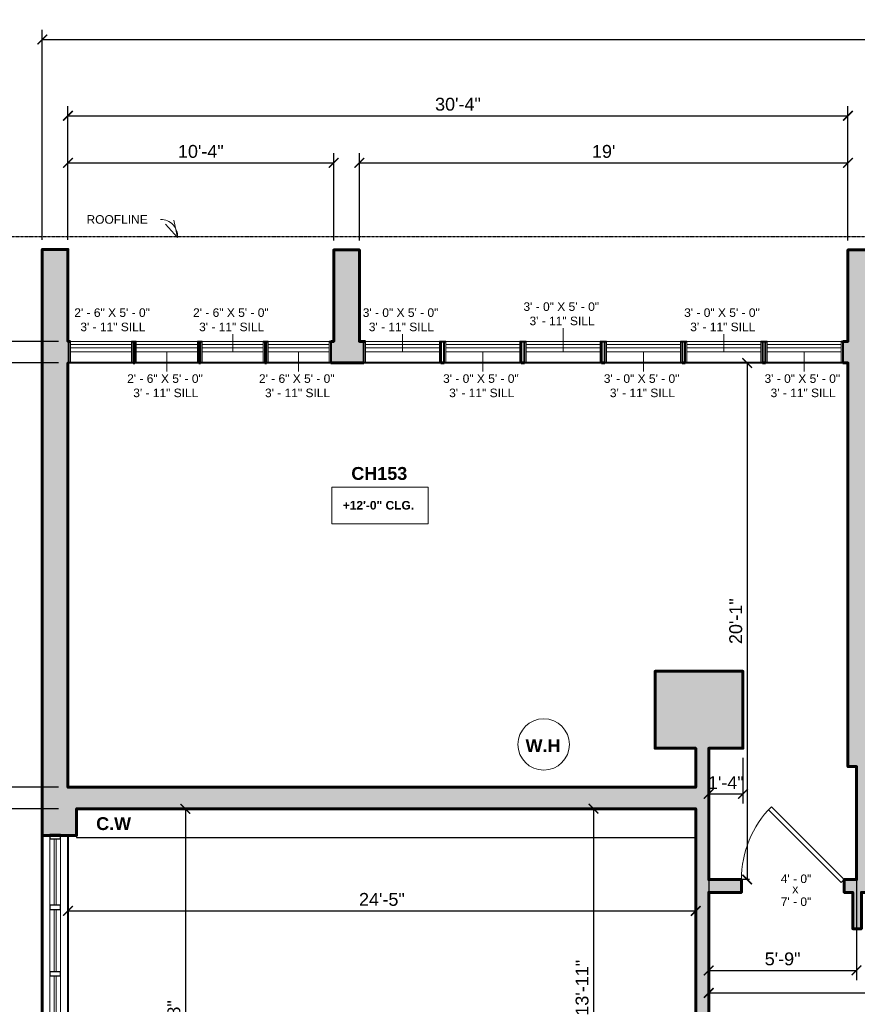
# Model space of a CAD drawing. Header units: inches. Extents: x -2078 to 109126, y -964 to 6385.
# Tile 158 of 256: x 25158 to 25549, y 4256 to 4715. Entities that reach past the tile are written whole.
import ezdxf

# ---------------------------------------------------------------- set-up
doc = ezdxf.new("R2010")
doc.units = ezdxf.units.IN
doc.header["$MEASUREMENT"] = 0
doc.linetypes.add('HIDDEN2', pattern=[0.1875, 0.125, -0.0625])
for name, color, linetype, lineweight in [('A-ANNO', 2, 'Continuous', 5), ('A-ANNO-DIMS', 1, 'Continuous', 9), ('A-CASE', 4, 'Continuous', 9), ('A-DOOR', 1, 'Continuous', 18), ('A-GENM', 13, 'Continuous', 9), ('A-GLAZ-CURT', 52, 'Continuous', 9), ('A-GLAZ-CWMG', 51, 'Continuous', 9), ('A-HIDDEN', 2, 'HIDDEN2', 18), ('A-WALL', 3, 'Continuous', 40), ('A-WINDOWS', 2, 'Continuous', 18), ('Plumbing Equipment', 7, 'Continuous', 9), ('Q-CASE', 4, 'Continuous', 30)]:
    doc.layers.add(name, color=color, linetype=linetype, lineweight=lineweight)
doc.layers.add('A-HATCH', color=9, linetype='Continuous')
doc.styles.add('Arial_1', font='arial.ttf', dxfattribs={"height": 0.0625})
doc.styles.add('Arial_2', font='arial.ttf', dxfattribs={"height": 3})
doc.styles.add('Arial_B', font='arialbd.ttf', dxfattribs={"height": 4.5})
doc.styles.add('Arial_B_1', font='arialbd.ttf', dxfattribs={"height": 3})
doc.styles.add('JC', font='arial.ttf', dxfattribs={"height": 0.125})
doc.dimstyles.new('JC-DIMS', dxfattribs={"dimtxt": 0.125, "dimasz": 0.09375, "dimexe": 0.09375, "dimexo": 0.09375, "dimgap": 0.046875, "dimtad": 1, "dimdec": 1, "dimzin": 0, "dimdsep": 46, "dimlunit": 4, "dimtxsty": 'JC', "dimblk": 'ARCHTICK', "dimcen": 0.09, "dimclrd": 1, "dimclre": 1, "dimclrt": 256, "dimadec": 0, "dimazin": 0, "dimtfac": 1, "dimtdec": 1, "dimtofl": 0, "dimtmove": 1, "dimatfit": 3, "dimfxl": 1, "dimtolj": 1, "dimtzin": 0, "dimarcsym": 0})

# ---------------------------------------------------------------- blocks, each defined once
blk = doc.blocks.new('JC_DOOR_SINGLE PANEL - SINGLE DOOR-1571241-3RD FL')
at = {"layer": 'A-DOOR', "lineweight": 30}
for p, q in [((-9.94, 36.94), (-11.36, 35.53)), ((24, 3), (-9.94, 36.94)), ((-11.36, 35.53), (22.59, 1.59)), ((22.59, 1.59), (24, 3))]:
    blk.add_line(p, q, dxfattribs=at)
at = {"layer": 'A-DOOR', "lineweight": 9}
blk.add_arc((24, 3), 48, 135, 180, dxfattribs=at)
blk = doc.blocks.new('Instance - Opening - 16_ x 24_-1683236-3RD FL')
at = {"layer": 'A-WINDOWS'}
for p, q in [((-93, -6), (-93, 6)), ((-93, 6), (93, 6)), ((93, 6), (93, -6)), ((93, -6), (-93, -6))]:
    blk.add_line(p, q, dxfattribs=at)
blk = doc.blocks.new('System Panel - Glazed-1581848-3RD FL')
at = {"layer": 'A-GLAZ-CURT', "lineweight": 18}
for p, q in [((15.5, 0.5), (-15.5, 0.5)), ((-15.5, 0.5), (-15.5, -0.5)), ((15.5, -0.5), (15.5, 0.5)), ((-15.5, -0.5), (15.5, -0.5))]:
    blk.add_line(p, q, dxfattribs=at)
blk = doc.blocks.new('System Panel - Glazed-1684012-3RD FL')
at = {"layer": 'A-GLAZ-CURT', "lineweight": 18}
for p, q in [((14.5, 0.5), (-14.5, 0.5)), ((-14.5, 0.5), (-14.5, -0.5)), ((14.5, -0.5), (14.5, 0.5)), ((-14.5, -0.5), (14.5, -0.5))]:
    blk.add_line(p, q, dxfattribs=at)
blk = doc.blocks.new('System Panel - Glazed-1684013-3RD FL')
at = {"layer": 'A-GLAZ-CURT', "lineweight": 18}
for p, q in [((14, 0.5), (-14, 0.5)), ((-14, 0.5), (-14, -0.5)), ((14, -0.5), (14, 0.5)), ((-14, -0.5), (14, -0.5))]:
    blk.add_line(p, q, dxfattribs=at)
blk = doc.blocks.new('Rectangular Mullion - 2_5_ x 5_ rectangular-1580691-3RD FL')
at = {"layer": 'A-GLAZ-CWMG', "lineweight": 30}
for p, q in [((0, 2.5), (-2, 2.5)), ((-2, 2.5), (-2, -2.5)), ((0, -2.5), (0, 2.5)), ((-2, -2.5), (0, -2.5))]:
    blk.add_line(p, q, dxfattribs=at)
blk = doc.blocks.new('Rectangular Mullion - 2_5_ x 5_ rectangular-1581846-3RD FL')
at = {"layer": 'A-GLAZ-CWMG'}
for p, q in [((-893.2, -383.43), (-924.2, -383.43)), ((-893.2, -388.43), (-924.2, -388.43))]:
    blk.add_line(p, q, dxfattribs=at)
blk = doc.blocks.new('Rectangular Mullion - 2_5_ x 5_ rectangular-1580684-3RD FL')
at = {"layer": 'A-GLAZ-CWMG', "lineweight": 30}
for p, q in [((-1, 2.5), (1, 2.5)), ((-1, -2.5), (-1, 2.5)), ((1, 2.5), (1, -2.5)), ((1, -2.5), (-1, -2.5))]:
    blk.add_line(p, q, dxfattribs=at)
blk = doc.blocks.new('Rectangular Mullion - 2_5_ x 5_ rectangular-1684009-3RD FL')
at = {"layer": 'A-GLAZ-CWMG'}
for p, q in [((-934.7, 173.07), (-934.7, 202.07)), ((-929.7, 173.07), (-929.7, 202.07))]:
    blk.add_line(p, q, dxfattribs=at)
blk = doc.blocks.new('Rectangular Mullion - 2_5_ x 5_ rectangular-1576961-3RD FL')
at = {"layer": 'A-GLAZ-CWMG'}
for p, q in [((950.3, 463.57), (922.3, 463.57)), ((950.3, 458.57), (922.3, 458.57))]:
    blk.add_line(p, q, dxfattribs=at)
blk = doc.blocks.new('JC_WINDOW LOUVERS - LOUVERS-1691185-3RD FL')
at = {"layer": 'A-GENM'}
for p, q in [((-14.25, 3.25), (-14.25, 4.75)), ((14.25, 4.75), (-14.25, 4.75)), ((14.25, 4.75), (14.25, 3.25)), ((-14.25, 1.75), (-14.25, 3.25)), ((-14.25, 3.25), (14.25, 3.25)), ((-14.25, 1.75), (14.25, 1.75)), ((14.25, 3.25), (14.25, 1.75))]:
    blk.add_line(p, q, dxfattribs=at)
at = {"layer": 'A-WINDOWS'}
for p, q in [((-15, 4.75), (-14.25, 4.75)), ((14.25, 4.75), (-14.25, 4.75)), ((-14.25, -5.25), (-14.25, 4.75)), ((14.25, -5.25), (14.25, 4.75)), ((15, 4.75), (14.25, 4.75)), ((-14.25, -0.08), (14.25, -0.08)), ((-14.25, -5.25), (-15, -5.25)), ((14.25, -5.25), (15, -5.25))]:
    blk.add_line(p, q, dxfattribs=at)
blk = doc.blocks.new('JC_WINDOW LOUVERS - LOUVERS-1691888-3RD FL')
at = {"layer": 'A-GENM'}
for p, q in [((-17.25, 3.25), (-17.25, 4.75)), ((17.25, 4.75), (-17.25, 4.75)), ((17.25, 4.75), (17.25, 3.25)), ((-17.25, 1.75), (-17.25, 3.25)), ((-17.25, 3.25), (17.25, 3.25)), ((-17.25, 1.75), (17.25, 1.75)), ((17.25, 3.25), (17.25, 1.75))]:
    blk.add_line(p, q, dxfattribs=at)
at = {"layer": 'A-WINDOWS'}
for p, q in [((-18, 4.75), (-17.25, 4.75)), ((17.25, 4.75), (-17.25, 4.75)), ((-17.25, -5.25), (-17.25, 4.75)), ((17.25, -5.25), (17.25, 4.75)), ((18, 4.75), (17.25, 4.75)), ((-17.25, -0.08), (17.25, -0.08)), ((-17.25, -5.25), (-18, -5.25)), ((17.25, -5.25), (18, -5.25))]:
    blk.add_line(p, q, dxfattribs=at)
blk = doc.blocks.new('Casework 23 - Casework 10-1694402-3RD FL')
at = {"layer": 'Q-CASE'}
for p, q in [((-442.51, 64.94), (-731.53, 64.94)), ((-731.53, 64.94), (-731.53, 51.61)), ((-442.51, 51.61), (-442.51, 64.94)), ((-731.53, 51.61), (-442.51, 51.61))]:
    blk.add_line(p, q, dxfattribs=at)
blk = doc.blocks.new('Water Heater - 40 Gallon-1697690-3RD FL')
at = {"layer": 'Plumbing Equipment', "color": 250}
blk.add_circle((0, 0), 12, dxfattribs=at)
blk = doc.blocks.new('_ArchTick')
at = {"color": 0, "linetype": 'ByBlock', "const_width": 0.15}
blk.add_lwpolyline([(-0.5, -0.5), (0.5, 0.5)], dxfattribs=at)
blk = doc.blocks.new('*D1075')
at = {"layer": 'A-ANNO-DIMS', "color": 1, "lineweight": -2, "transparency": 16777216}
for p, q in [((25168.76, 4612.42), (25168.76, 4710.35)), ((27133.76, 4557.52), (27133.76, 4710.35)), ((25168.76, 4705.85), (27133.76, 4705.85))]:
    blk.add_line(p, q, dxfattribs=at)
at = {"layer": 'Defpoints', "color": 0, "transparency": 16777216}
for p in [(27133.76, 4705.85), (25168.76, 4607.92), (27133.76, 4553.02)]:
    blk.add_point(p, dxfattribs=at)
at = {"layer": 'A-ANNO-DIMS', "color": 1, "lineweight": -2, "transparency": 16777216, "xscale": 4.5, "yscale": 4.5, "zscale": 4.5, "rotation": 180}
blk.add_blockref('_ArchTick', (25168.76, 4705.85), dxfattribs=at)
at = {"layer": 'A-ANNO-DIMS', "color": 1, "lineweight": -2, "transparency": 16777216, "xscale": 4.5, "yscale": 4.5, "zscale": 4.5}
blk.add_blockref('_ArchTick', (27133.76, 4705.85), dxfattribs=at)
at = {"layer": 'A-ANNO-DIMS', "transparency": 16777216, "insert": (26151.26, 4711.17), "char_height": 6, "width": 0.5739, "attachment_point": 5, "style": 'JC'}
blk.add_mtext('\\A1;163\'-9"', dxfattribs=at)
blk = doc.blocks.new('*D1077')
at = {"layer": 'A-ANNO-DIMS', "color": 1, "lineweight": -2, "transparency": 16777216}
for p, q in [((25180.76, 4612.42), (25180.76, 4674.82)), ((25544.76, 4612.18), (25544.76, 4674.82)), ((25180.76, 4670.32), (25544.76, 4670.32))]:
    blk.add_line(p, q, dxfattribs=at)
at = {"layer": 'Defpoints', "color": 0, "transparency": 16777216}
for p in [(25544.76, 4670.32), (25180.76, 4607.92), (25544.76, 4607.68)]:
    blk.add_point(p, dxfattribs=at)
at = {"layer": 'A-ANNO-DIMS', "color": 1, "lineweight": -2, "transparency": 16777216, "xscale": 4.5, "yscale": 4.5, "zscale": 4.5, "rotation": 180}
blk.add_blockref('_ArchTick', (25180.76, 4670.32), dxfattribs=at)
at = {"layer": 'A-ANNO-DIMS', "color": 1, "lineweight": -2, "transparency": 16777216, "xscale": 4.5, "yscale": 4.5, "zscale": 4.5}
blk.add_blockref('_ArchTick', (25544.76, 4670.32), dxfattribs=at)
at = {"layer": 'A-ANNO-DIMS', "transparency": 16777216, "insert": (25362.76, 4675.64), "char_height": 6, "width": 0.4874, "attachment_point": 5, "style": 'JC'}
blk.add_mtext('\\A1;30\'-4"', dxfattribs=at)
blk = doc.blocks.new('*D745')
at = {"layer": 'A-ANNO-DIMS', "color": 1, "lineweight": -2, "transparency": 16777216}
for p, q in [((25176.26, 4555.02), (25080.81, 4555.02)), ((25085.31, 4357.02), (25085.31, 4555.02)), ((25176.26, 4357.02), (25080.81, 4357.02))]:
    blk.add_line(p, q, dxfattribs=at)
at = {"layer": 'Defpoints', "color": 0, "transparency": 16777216}
for p in [(25085.31, 4555.02), (25180.76, 4555.02), (25180.76, 4357.02)]:
    blk.add_point(p, dxfattribs=at)
at = {"layer": 'A-ANNO-DIMS', "color": 1, "lineweight": -2, "transparency": 16777216, "xscale": 4.5, "yscale": 4.5, "zscale": 4.5}
for p, rotation in [((25085.31, 4555.02), 90), ((25085.31, 4357.02), 270)]:
    blk.add_blockref('_ArchTick', p, dxfattribs=dict(at, rotation=rotation))
at = {"layer": 'A-ANNO-DIMS', "transparency": 16777216, "insert": (25080, 4456.02), "char_height": 6, "width": 0.4874, "attachment_point": 5, "rotation": 90, "style": 'JC'}
blk.add_mtext('\\A1;16\'-6"', dxfattribs=at)
blk = doc.blocks.new('*D747')
at = {"layer": 'A-ANNO-DIMS', "color": 1, "lineweight": -2, "transparency": 16777216}
for p, q in [((25176.26, 4347.02), (25080.81, 4347.02)), ((25085.31, 4147.02), (25085.31, 4347.02)), ((25176.26, 4147.02), (25080.81, 4147.02))]:
    blk.add_line(p, q, dxfattribs=at)
at = {"layer": 'Defpoints', "color": 0, "transparency": 16777216}
for p in [(25085.31, 4347.02), (25180.76, 4347.02), (25180.76, 4147.02)]:
    blk.add_point(p, dxfattribs=at)
at = {"layer": 'A-ANNO-DIMS', "color": 1, "lineweight": -2, "transparency": 16777216, "xscale": 4.5, "yscale": 4.5, "zscale": 4.5}
for p, rotation in [((25085.31, 4347.02), 90), ((25085.31, 4147.02), 270)]:
    blk.add_blockref('_ArchTick', p, dxfattribs=dict(at, rotation=rotation))
at = {"layer": 'A-ANNO-DIMS', "transparency": 16777216, "insert": (25080, 4247.02), "char_height": 6, "width": 0.4874, "attachment_point": 5, "rotation": 90, "style": 'JC'}
blk.add_mtext('\\A1;16\'-8"', dxfattribs=at)
blk = doc.blocks.new('*D751')
at = {"layer": 'A-ANNO-DIMS', "color": 1, "lineweight": -2, "transparency": 16777216}
for p, q in [((25176.26, 4565.02), (25041.31, 4565.02)), ((25045.81, 4565.02), (25045.81, 3708.02)), ((25176.26, 3708.02), (25041.31, 3708.02))]:
    blk.add_line(p, q, dxfattribs=at)
at = {"layer": 'Defpoints', "color": 0, "transparency": 16777216}
for p in [(25180.76, 4565.02), (25045.81, 3708.02), (25180.76, 3708.02)]:
    blk.add_point(p, dxfattribs=at)
at = {"layer": 'A-ANNO-DIMS', "color": 1, "lineweight": -2, "transparency": 16777216, "xscale": 4.5, "yscale": 4.5, "zscale": 4.5}
for p, rotation in [((25045.81, 4565.02), 90), ((25045.81, 3708.02), 270)]:
    blk.add_blockref('_ArchTick', p, dxfattribs=dict(at, rotation=rotation))
at = {"layer": 'A-ANNO-DIMS', "transparency": 16777216, "insert": (25040.5, 4136.52), "char_height": 6, "width": 0.4874, "attachment_point": 5, "rotation": 90, "style": 'JC'}
blk.add_mtext('\\A1;71\'-5"', dxfattribs=at)
blk = doc.blocks.new('*D791')
at = {"layer": 'A-ANNO-DIMS', "color": 1, "lineweight": -2, "transparency": 16777216}
for p, q in [((25180.76, 4612.42), (25180.76, 4652.82)), ((25304.76, 4612.18), (25304.76, 4652.82)), ((25180.76, 4648.32), (25304.76, 4648.32))]:
    blk.add_line(p, q, dxfattribs=at)
at = {"layer": 'Defpoints', "color": 0, "transparency": 16777216}
for p in [(25304.76, 4648.32), (25180.76, 4607.92), (25304.76, 4607.68)]:
    blk.add_point(p, dxfattribs=at)
at = {"layer": 'A-ANNO-DIMS', "color": 1, "lineweight": -2, "transparency": 16777216, "xscale": 4.5, "yscale": 4.5, "zscale": 4.5, "rotation": 180}
blk.add_blockref('_ArchTick', (25180.76, 4648.32), dxfattribs=at)
at = {"layer": 'A-ANNO-DIMS', "color": 1, "lineweight": -2, "transparency": 16777216, "xscale": 4.5, "yscale": 4.5, "zscale": 4.5}
blk.add_blockref('_ArchTick', (25304.76, 4648.32), dxfattribs=at)
at = {"layer": 'A-ANNO-DIMS', "transparency": 16777216, "insert": (25242.76, 4653.63), "char_height": 6, "width": 0.4874, "attachment_point": 5, "style": 'JC'}
blk.add_mtext('\\A1;10\'-4"', dxfattribs=at)
blk = doc.blocks.new('*D793')
at = {"layer": 'A-ANNO-DIMS', "color": 1, "lineweight": -2, "transparency": 16777216}
for p, q in [((25316.76, 4612.18), (25316.76, 4652.82)), ((25544.76, 4612.18), (25544.76, 4652.82)), ((25316.76, 4648.32), (25544.76, 4648.32))]:
    blk.add_line(p, q, dxfattribs=at)
at = {"layer": 'Defpoints', "color": 0, "transparency": 16777216}
for p in [(25544.76, 4648.32), (25316.76, 4607.68), (25544.76, 4607.68)]:
    blk.add_point(p, dxfattribs=at)
at = {"layer": 'A-ANNO-DIMS', "color": 1, "lineweight": -2, "transparency": 16777216, "xscale": 4.5, "yscale": 4.5, "zscale": 4.5, "rotation": 180}
blk.add_blockref('_ArchTick', (25316.76, 4648.32), dxfattribs=at)
at = {"layer": 'A-ANNO-DIMS', "color": 1, "lineweight": -2, "transparency": 16777216, "xscale": 4.5, "yscale": 4.5, "zscale": 4.5}
blk.add_blockref('_ArchTick', (25544.76, 4648.32), dxfattribs=at)
at = {"layer": 'A-ANNO-DIMS', "transparency": 16777216, "insert": (25430.76, 4653.63), "char_height": 6, "width": 0.4874, "attachment_point": 5, "style": 'JC'}
blk.add_mtext("\\A1;19'", dxfattribs=at)
blk = doc.blocks.new('*D741')
at = {"layer": 'A-ANNO-DIMS', "color": 1, "lineweight": -2, "transparency": 16777216}
for p, q in [((25427.17, 4347.02), (25421.51, 4347.02)), ((25426.01, 4347.02), (25426.01, 4180.02)), ((25450.59, 4180.02), (25421.51, 4180.02))]:
    blk.add_line(p, q, dxfattribs=at)
at = {"layer": 'Defpoints', "color": 0, "transparency": 16777216}
for p in [(25431.67, 4347.02), (25426.01, 4180.02), (25455.09, 4180.02)]:
    blk.add_point(p, dxfattribs=at)
at = {"layer": 'A-ANNO-DIMS', "color": 1, "lineweight": -2, "transparency": 16777216, "xscale": 4.5, "yscale": 4.5, "zscale": 4.5}
for p, rotation in [((25426.01, 4347.02), 90), ((25426.01, 4180.02), 270)]:
    blk.add_blockref('_ArchTick', p, dxfattribs=dict(at, rotation=rotation))
at = {"layer": 'A-ANNO-DIMS', "transparency": 16777216, "insert": (25420.7, 4263.52), "char_height": 6, "width": 0.5739, "attachment_point": 5, "rotation": 90, "style": 'JC'}
blk.add_mtext('\\A1;13\'-11"', dxfattribs=at)
blk = doc.blocks.new('*D743')
at = {"layer": 'A-ANNO-DIMS', "color": 1, "lineweight": -2, "transparency": 16777216}
for p, q in [((25236.68, 4347.02), (25231.03, 4347.02)), ((25235.53, 4347.02), (25235.53, 4147.02)), ((25236.68, 4147.02), (25231.03, 4147.02))]:
    blk.add_line(p, q, dxfattribs=at)
at = {"layer": 'Defpoints', "color": 0, "transparency": 16777216}
for p in [(25241.18, 4347.02), (25235.53, 4147.02), (25241.18, 4147.02)]:
    blk.add_point(p, dxfattribs=at)
at = {"layer": 'A-ANNO-DIMS', "color": 1, "lineweight": -2, "transparency": 16777216, "xscale": 4.5, "yscale": 4.5, "zscale": 4.5}
for p, rotation in [((25235.53, 4347.02), 90), ((25235.53, 4147.02), 270)]:
    blk.add_blockref('_ArchTick', p, dxfattribs=dict(at, rotation=rotation))
at = {"layer": 'A-ANNO-DIMS', "transparency": 16777216, "insert": (25230.21, 4247.02), "char_height": 6, "width": 0.4874, "attachment_point": 5, "rotation": 90, "style": 'JC'}
blk.add_mtext('\\A1;16\'-8"', dxfattribs=at)
blk = doc.blocks.new('*D831')
at = {"layer": 'A-ANNO-DIMS', "color": 1, "lineweight": -2, "transparency": 16777216}
for p, q in [((25180.76, 4300.55), (25180.76, 4294.9)), ((25180.76, 4299.4), (25473.76, 4299.4)), ((25473.76, 4300.55), (25473.76, 4294.9))]:
    blk.add_line(p, q, dxfattribs=at)
at = {"layer": 'Defpoints', "color": 0, "transparency": 16777216}
for p in [(25180.76, 4305.05), (25473.76, 4305.05), (25473.76, 4299.4)]:
    blk.add_point(p, dxfattribs=at)
at = {"layer": 'A-ANNO-DIMS', "color": 1, "lineweight": -2, "transparency": 16777216, "xscale": 4.5, "yscale": 4.5, "zscale": 4.5, "rotation": 180}
blk.add_blockref('_ArchTick', (25180.76, 4299.4), dxfattribs=at)
at = {"layer": 'A-ANNO-DIMS', "color": 1, "lineweight": -2, "transparency": 16777216, "xscale": 4.5, "yscale": 4.5, "zscale": 4.5}
blk.add_blockref('_ArchTick', (25473.76, 4299.4), dxfattribs=at)
at = {"layer": 'A-ANNO-DIMS', "transparency": 16777216, "insert": (25327.26, 4304.71), "char_height": 6, "width": 0.4874, "attachment_point": 5, "style": 'JC'}
blk.add_mtext('\\A1;24\'-5"', dxfattribs=at)
blk = doc.blocks.new('*D833')
at = {"layer": 'A-ANNO-DIMS', "color": 1, "lineweight": -2, "transparency": 16777216}
for p, q in [((25479.76, 4339.11), (25479.76, 4267.14)), ((25548.76, 4339.11), (25548.76, 4267.14)), ((25479.76, 4271.64), (25548.76, 4271.64))]:
    blk.add_line(p, q, dxfattribs=at)
at = {"layer": 'Defpoints', "color": 0, "transparency": 16777216}
for p in [(25479.76, 4343.61), (25548.76, 4343.61), (25548.76, 4271.64)]:
    blk.add_point(p, dxfattribs=at)
at = {"layer": 'A-ANNO-DIMS', "color": 1, "lineweight": -2, "transparency": 16777216, "xscale": 4.5, "yscale": 4.5, "zscale": 4.5, "rotation": 180}
blk.add_blockref('_ArchTick', (25479.76, 4271.64), dxfattribs=at)
at = {"layer": 'A-ANNO-DIMS', "color": 1, "lineweight": -2, "transparency": 16777216, "xscale": 4.5, "yscale": 4.5, "zscale": 4.5}
blk.add_blockref('_ArchTick', (25548.76, 4271.64), dxfattribs=at)
at = {"layer": 'A-ANNO-DIMS', "transparency": 16777216, "insert": (25514.26, 4276.95), "char_height": 6, "width": 0.4008, "attachment_point": 5, "style": 'JC'}
blk.add_mtext('\\A1;5\'-9"', dxfattribs=at)
blk = doc.blocks.new('*D837')
at = {"layer": 'A-ANNO-DIMS', "color": 1, "lineweight": -2, "transparency": 16777216}
for p, q in [((25479.76, 4262.24), (25479.76, 4256.59)), ((25479.76, 4261.09), (27085.76, 4261.09)), ((27085.76, 4262.24), (27085.76, 4256.59))]:
    blk.add_line(p, q, dxfattribs=at)
at = {"layer": 'Defpoints', "color": 0, "transparency": 16777216}
for p in [(25479.76, 4266.74), (27085.76, 4266.74), (27085.76, 4261.09)]:
    blk.add_point(p, dxfattribs=at)
at = {"layer": 'A-ANNO-DIMS', "color": 1, "lineweight": -2, "transparency": 16777216, "xscale": 4.5, "yscale": 4.5, "zscale": 4.5, "rotation": 180}
blk.add_blockref('_ArchTick', (25479.76, 4261.09), dxfattribs=at)
at = {"layer": 'A-ANNO-DIMS', "color": 1, "lineweight": -2, "transparency": 16777216, "xscale": 4.5, "yscale": 4.5, "zscale": 4.5}
blk.add_blockref('_ArchTick', (27085.76, 4261.09), dxfattribs=at)
at = {"layer": 'A-ANNO-DIMS', "transparency": 16777216, "insert": (26282.76, 4266.4), "char_height": 6, "width": 0.6604, "attachment_point": 5, "style": 'JC'}
blk.add_mtext('\\A1;133\'-10"', dxfattribs=at)
blk = doc.blocks.new('*D843')
at = {"layer": 'A-ANNO-DIMS', "color": 1, "lineweight": -2, "transparency": 16777216}
for p, q in [((25498.88, 4555.02), (25493.22, 4555.02)), ((25497.72, 4555.02), (25497.72, 4314.02)), ((25498.88, 4314.02), (25493.22, 4314.02))]:
    blk.add_line(p, q, dxfattribs=at)
at = {"layer": 'Defpoints', "color": 0, "transparency": 16777216}
for p in [(25503.38, 4555.02), (25497.72, 4314.02), (25503.38, 4314.02)]:
    blk.add_point(p, dxfattribs=at)
at = {"layer": 'A-ANNO-DIMS', "color": 1, "lineweight": -2, "transparency": 16777216, "xscale": 4.5, "yscale": 4.5, "zscale": 4.5}
for p, rotation in [((25497.72, 4555.02), 90), ((25497.72, 4314.02), 270)]:
    blk.add_blockref('_ArchTick', p, dxfattribs=dict(at, rotation=rotation))
at = {"layer": 'A-ANNO-DIMS', "transparency": 16777216, "insert": (25492.41, 4434.52), "char_height": 6, "width": 0.4874, "attachment_point": 5, "rotation": 90, "style": 'JC'}
blk.add_mtext('\\A1;20\'-1"', dxfattribs=at)
blk = doc.blocks.new('*D847')
at = {"layer": 'A-ANNO-DIMS', "color": 1, "lineweight": -2, "transparency": 16777216}
for p, q in [((27133.76, 4411.52), (27133.76, 3338.45)), ((25168.76, 3666.42), (25168.76, 3338.45)), ((25168.76, 3342.95), (27133.76, 3342.95))]:
    blk.add_line(p, q, dxfattribs=at)
at = {"layer": 'Defpoints', "color": 0, "transparency": 16777216}
for p in [(27133.76, 4416.02), (25168.76, 3670.92), (27133.76, 3342.95)]:
    blk.add_point(p, dxfattribs=at)
at = {"layer": 'A-ANNO-DIMS', "color": 1, "lineweight": -2, "transparency": 16777216, "xscale": 4.5, "yscale": 4.5, "zscale": 4.5, "rotation": 180}
blk.add_blockref('_ArchTick', (25168.76, 3342.95), dxfattribs=at)
at = {"layer": 'A-ANNO-DIMS', "color": 1, "lineweight": -2, "transparency": 16777216, "xscale": 4.5, "yscale": 4.5, "zscale": 4.5}
blk.add_blockref('_ArchTick', (27133.76, 3342.95), dxfattribs=at)
at = {"layer": 'A-ANNO-DIMS', "transparency": 16777216, "insert": (26151.26, 3348.27), "char_height": 6, "width": 0.5739, "attachment_point": 5, "style": 'JC'}
blk.add_mtext('\\A1;163\'-9"', dxfattribs=at)
blk = doc.blocks.new('JC- existing door Tag_quad - JC- existing door Tag_quad-839775-3RD FL')
at = {"layer": 'A-ANNO', "insert": (-0.0234, 0.0378), "char_height": 0.0625, "width": 0.0505, "attachment_point": 1, "style": 'Arial_1', "bg_fill": 2}
blk.add_mtext('x', dxfattribs=at)
blk = doc.blocks.new('*D785')
at = {"layer": 'A-ANNO-DIMS', "color": 1, "lineweight": -2, "transparency": 16777216}
for p, q in [((25495.76, 4370.72), (25495.76, 4349.45)), ((25479.76, 4355.11), (25479.76, 4349.45)), ((25479.76, 4353.95), (25495.76, 4353.95))]:
    blk.add_line(p, q, dxfattribs=at)
at = {"layer": 'Defpoints', "color": 0, "transparency": 16777216}
for p in [(25495.76, 4375.22), (25479.76, 4359.61), (25495.76, 4353.95)]:
    blk.add_point(p, dxfattribs=at)
at = {"layer": 'A-ANNO-DIMS', "color": 1, "lineweight": -2, "transparency": 16777216, "xscale": 4.5, "yscale": 4.5, "zscale": 4.5, "rotation": 180}
blk.add_blockref('_ArchTick', (25479.76, 4353.95), dxfattribs=at)
at = {"layer": 'A-ANNO-DIMS', "color": 1, "lineweight": -2, "transparency": 16777216, "xscale": 4.5, "yscale": 4.5, "zscale": 4.5}
blk.add_blockref('_ArchTick', (25495.76, 4353.95), dxfattribs=at)
at = {"layer": 'A-ANNO-DIMS', "transparency": 16777216, "insert": (25487.76, 4359.22), "char_height": 6, "width": 0.4008, "attachment_point": 5, "style": 'JC'}
blk.add_mtext('\\A1;1\'-4"', dxfattribs=at)

msp = doc.modelspace()

# ---------------------------------------------------------------- hatches: boundary and pattern name
at = {"layer": 'A-HATCH'}
h = msp.add_hatch(color=256, dxfattribs=at)
h.dxf.hatch_style = 1
h.paths.add_polyline_path([(25316.759, 4607.684), (25304.759, 4607.684), (25304.759, 4565.021), (25303.384, 4565.021), (25303.384, 4555.021), (25318.822, 4555.021), (25318.822, 4565.021), (25316.759, 4565.021)])

# ---------------------------------------------------------------- linework, layer by layer
at = {"layer": 'A-ANNO'}
for p, q in [((25224.043, 4621.921), (25223.87, 4621.921)), ((25231.869, 4613.55), (25230.174, 4621.657)), ((25231.869, 4613.55), (25226.348, 4619.723)), ((25411.822, 4560.021), (25411.822, 4571.257)), ((25257.634, 4560.021), (25257.634, 4568.456)), ((25336.822, 4560.021), (25336.822, 4568.456)), ((25486.822, 4560.021), (25486.822, 4568.456)), ((25226.884, 4560.021), (25226.884, 4551.022)), ((25288.384, 4560.021), (25288.384, 4551.022)), ((25374.322, 4560.021), (25374.322, 4551.022)), ((25449.322, 4560.021), (25449.322, 4551.022)), ((25524.322, 4560.021), (25524.322, 4551.022))]:
    msp.add_line(p, q, dxfattribs=at)
at = {"layer": 'A-ANNO', "flags": 128}
msp.add_lwpolyline([(25303.865, 4497.054), (25348.776, 4497.054), (25348.776, 4479.986), (25303.865, 4479.986)], close=True, dxfattribs=at)
at = {"layer": 'A-ANNO'}
msp.add_arc((25224.043, 4614.076), 7.845, 356.15164, 90, dxfattribs=at)
at = {"layer": 'A-WALL', "lineweight": 60}
for p, q in [((25211.134, 4555.021), (25211.884, 4555.021)), ((25241.884, 4555.021), (25242.634, 4555.021)), ((25272.634, 4555.021), (25273.384, 4555.021)), ((25303.384, 4555.021), (25318.822, 4555.021)), ((25354.822, 4555.021), (25356.322, 4555.021)), ((25392.322, 4555.021), (25393.822, 4555.021)), ((25429.822, 4555.021), (25431.322, 4555.021)), ((25467.322, 4555.021), (25468.822, 4555.021)), ((25504.822, 4555.021), (25506.322, 4555.021))]:
    msp.add_line(p, q, dxfattribs=at)
for points in [[(25181.884, 4565.021), (25181.134, 4565.021), (25180.759, 4565.021), (25180.759, 4607.92), (25168.759, 4607.92), (25168.759, 4334.623)], [(25319.572, 4565.021), (25318.822, 4565.021), (25316.759, 4565.021), (25316.759, 4607.684), (25304.759, 4607.684), (25304.759, 4565.021), (25303.384, 4565.021)], [(25542.322, 4555.021), (25544.759, 4555.021), (25544.759, 4366.684), (25548.759, 4366.684), (25548.759, 4314.021), (25543.009, 4314.021), (25543.009, 4308.021), (25547.009, 4308.021), (25547.009, 4291.021), (25551.009, 4291.021), (25551.009, 4308.021), (25711.67, 4308.021), (25711.67, 4290.788), (25715.67, 4290.788), (25715.67, 4308.021), (25717.947, 4308.021), (25717.947, 4314.021), (25554.759, 4314.021), (25554.759, 4366.684), (25556.759, 4366.684), (25556.759, 4607.684), (25544.759, 4607.684), (25544.759, 4565.021), (25542.322, 4565.021)], [(25479.759, 4227.021), (25479.759, 4308.021), (25495.009, 4308.021), (25495.009, 4314.021), (25479.759, 4314.021), (25479.759, 4375.217), (25495.759, 4375.217), (25495.759, 4411.18), (25454.759, 4411.18), (25454.759, 4375.217), (25473.759, 4375.217), (25473.759, 4357.021), (25180.759, 4357.021), (25180.759, 4555.021), (25181.134, 4555.021)], [(25168.759, 4148.623), (25168.759, 4334.623), (25184.759, 4334.623), (25184.759, 4347.021), (25473.759, 4347.021), (25473.759, 4227.021)]]:
    msp.add_lwpolyline(points, dxfattribs=at)
at = {"layer": 'A-WALL'}
for points in [[(25211.134, 4565.021), (25211.134, 4555.021), (25181.134, 4555.021), (25181.134, 4565.021)], [(25210.384, 4565.021), (25211.134, 4565.021), (25211.884, 4565.021), (25212.634, 4565.021)], [(25241.884, 4565.021), (25241.884, 4555.021), (25211.884, 4555.021), (25211.884, 4565.021)], [(25241.134, 4565.021), (25241.884, 4565.021), (25242.634, 4565.021), (25243.384, 4565.021)], [(25272.634, 4565.021), (25272.634, 4555.021), (25242.634, 4555.021), (25242.634, 4565.021)], [(25271.884, 4565.021), (25272.634, 4565.021), (25273.384, 4565.021), (25274.134, 4565.021)], [(25302.634, 4565.021), (25303.384, 4565.021), (25303.384, 4555.021), (25273.384, 4555.021), (25273.384, 4565.021)], [(25354.822, 4565.021), (25354.822, 4555.021), (25318.822, 4555.021), (25318.822, 4565.021)], [(25354.072, 4565.021), (25354.822, 4565.021), (25356.322, 4565.021), (25357.072, 4565.021)], [(25392.322, 4565.021), (25392.322, 4555.021), (25356.322, 4555.021), (25356.322, 4565.021)], [(25391.572, 4565.021), (25392.322, 4565.021), (25393.822, 4565.021), (25394.572, 4565.021)], [(25429.822, 4565.021), (25429.822, 4555.021), (25393.822, 4555.021), (25393.822, 4565.021)], [(25429.072, 4565.021), (25429.822, 4565.021), (25431.322, 4565.021), (25432.072, 4565.021)], [(25467.322, 4565.021), (25467.322, 4555.021), (25431.322, 4555.021), (25431.322, 4565.021)], [(25466.572, 4565.021), (25467.322, 4565.021), (25468.822, 4565.021), (25469.572, 4565.021)], [(25504.822, 4565.021), (25504.822, 4555.021), (25468.822, 4555.021), (25468.822, 4565.021)], [(25504.072, 4565.021), (25504.822, 4565.021), (25506.322, 4565.021), (25507.072, 4565.021)], [(25541.572, 4565.021), (25542.322, 4565.021), (25542.322, 4555.021), (25506.322, 4555.021), (25506.322, 4565.021)], [(25180.759, 4334.623), (25180.759, 4148.623), (25168.759, 4148.623)]]:
    msp.add_lwpolyline(points, dxfattribs=at)

# ---------------------------------------------------------------- block references
at = {"layer": 'A-CASE'}
msp.add_blockref('Casework 23 - Casework 10-1694402-3RD FL', (25916.268, 4282.078), dxfattribs=at)
at = {"layer": 'A-DOOR'}
msp.add_blockref('JC_DOOR_SINGLE PANEL - SINGLE DOOR-1571241-3RD FL', (25519.009, 4311.021), dxfattribs=at)
at = {"layer": 'A-GLAZ-CURT', "rotation": 269.9999999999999}
for name, p in [('System Panel - Glazed-1581848-3RD FL', (25174.759, 4317.521)), ('System Panel - Glazed-1684012-3RD FL', (25174.759, 4285.521)), ('System Panel - Glazed-1684013-3RD FL', (25174.759, 4255.021))]:
    msp.add_blockref(name, p, dxfattribs=at)
at = {"layer": 'A-GLAZ-CWMG'}
for name, p, rotation in [('Rectangular Mullion - 2_5_ x 5_ rectangular-1580691-3RD FL', (25174.759, 4335.021), 89.9999999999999), ('Rectangular Mullion - 2_5_ x 5_ rectangular-1581846-3RD FL', (25560.692, 3408.822), 270.0000000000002), ('Rectangular Mullion - 2_5_ x 5_ rectangular-1576961-3RD FL', (24713.692, 5191.322), 270.0000000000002)]:
    msp.add_blockref(name, p, dxfattribs=dict(at, rotation=rotation))
at = {"layer": 'A-GLAZ-CWMG', "extrusion": (0, 0, -1), "rotation": 270.0000000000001}
for p in [(-25174.759, 4301.021), (-25174.759, 4270.021)]:
    msp.add_blockref('Rectangular Mullion - 2_5_ x 5_ rectangular-1580684-3RD FL', p, dxfattribs=at)
at = {"layer": 'A-GLAZ-CWMG'}
msp.add_blockref('Rectangular Mullion - 2_5_ x 5_ rectangular-1684009-3RD FL', (26106.959, 4097.954), dxfattribs=at)
at = {"layer": 'A-WINDOWS'}
for name, p in [('JC_WINDOW LOUVERS - LOUVERS-1691185-3RD FL', (25196.134, 4560.271)), ('JC_WINDOW LOUVERS - LOUVERS-1691185-3RD FL', (25226.884, 4560.271)), ('JC_WINDOW LOUVERS - LOUVERS-1691185-3RD FL', (25257.634, 4560.271)), ('JC_WINDOW LOUVERS - LOUVERS-1691185-3RD FL', (25288.384, 4560.271)), ('JC_WINDOW LOUVERS - LOUVERS-1691888-3RD FL', (25336.822, 4560.271)), ('JC_WINDOW LOUVERS - LOUVERS-1691888-3RD FL', (25374.322, 4560.271)), ('JC_WINDOW LOUVERS - LOUVERS-1691888-3RD FL', (25411.822, 4560.271)), ('JC_WINDOW LOUVERS - LOUVERS-1691888-3RD FL', (25449.322, 4560.271)), ('JC_WINDOW LOUVERS - LOUVERS-1691888-3RD FL', (25486.822, 4560.271)), ('JC_WINDOW LOUVERS - LOUVERS-1691888-3RD FL', (25524.322, 4560.271))]:
    msp.add_blockref(name, p, dxfattribs=at)
at = {"layer": 'A-WINDOWS', "rotation": 269.9999999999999}
msp.add_blockref('Instance - Opening - 16_ x 24_-1683236-3RD FL', (25174.759, 4241.623), dxfattribs=at)
at = {"layer": 'Plumbing Equipment', "color": 250}
msp.add_blockref('Water Heater - 40 Gallon-1697690-3RD FL', (25402.759, 4377.021), dxfattribs=at)

# ---------------------------------------------------------------- texts
at = {"layer": 'A-ANNO', "attachment_point": 1}
for s, insert, char_height, width, style in [('ROOFLINE', (25189.417, 4623.921), 4, 35.552, 'Arial_2'), ('2\' - 6" X 5\' - 0"', (25183.697, 4580.452), 4, 44.642, 'Arial_2'), ('2\' - 6" X 5\' - 0"', (25239.127, 4580.452), 4, 44.642, 'Arial_2'), ('3\' - 0" X 5\' - 0"', (25318.315, 4580.452), 4, 44.642, 'Arial_2'), ('3\' - 0" X 5\' - 0"', (25393.315, 4583.253), 4, 44.642, 'Arial_2'), ('3\' - 0" X 5\' - 0"', (25468.315, 4580.452), 4, 44.642, 'Arial_2'), ('3\' - 11" SILL', (25396.148, 4576.586), 4, 37.976, 'Arial_2'), ('3\' - 11" SILL', (25186.531, 4573.785), 4, 37.976, 'Arial_2'), ('3\' - 11" SILL', (25241.961, 4573.785), 4, 37.976, 'Arial_2'), ('3\' - 11" SILL', (25321.148, 4573.785), 4, 37.976, 'Arial_2'), ('3\' - 11" SILL', (25471.148, 4573.785), 4, 37.976, 'Arial_2'), ('2\' - 6" X 5\' - 0"', (25208.377, 4549.688), 4, 44.642, 'Arial_2'), ('2\' - 6" X 5\' - 0"', (25269.877, 4549.688), 4, 44.642, 'Arial_2'), ('3\' - 0" X 5\' - 0"', (25355.815, 4549.688), 4, 44.642, 'Arial_2'), ('3\' - 0" X 5\' - 0"', (25430.815, 4549.688), 4, 44.642, 'Arial_2'), ('3\' - 0" X 5\' - 0"', (25505.815, 4549.688), 4, 44.642, 'Arial_2'), ('3\' - 11" SILL', (25211.211, 4543.022), 4, 37.976, 'Arial_2'), ('3\' - 11" SILL', (25272.711, 4543.022), 4, 37.976, 'Arial_2'), ('3\' - 11" SILL', (25358.648, 4543.022), 4, 37.976, 'Arial_2'), ('3\' - 11" SILL', (25433.648, 4543.022), 4, 37.976, 'Arial_2'), ('3\' - 11" SILL', (25508.648, 4543.022), 4, 37.976, 'Arial_2'), ('CH153', (25312.995, 4506.446), 6, 103.626, 'Arial_B'), ('+12\'-0" CLG.', (25308.985, 4490.601), 4, 41.814, 'Arial_B_1'), ('W.H', (25394.306, 4379.476), 6, 19.796, 'Arial_B'), ('C.W', (25193.913, 4343.093), 6, 19.796, 'Arial_B')]:
    msp.add_mtext(s, dxfattribs=dict(at, insert=insert, char_height=char_height, width=width, style=style))

# ---------------------------------------------------------------- dimensions: what is measured, and where the dimension line sits
at = {"layer": 'A-ANNO-DIMS'}
for base, p1, p2, picture, middle in [((27133.759, 4705.852), (25168.759, 4607.92), (27133.759, 4553.021), '*D1075', (26151.259, 4711.167)), ((25544.759, 4670.321), (25180.759, 4607.92), (25544.759, 4607.684), '*D1077', (25362.759, 4675.636)), ((25304.759, 4648.321), (25180.759, 4607.92), (25304.759, 4607.684), '*D791', (25242.759, 4653.634)), ((25544.759, 4648.321), (25316.759, 4607.684), (25544.759, 4607.684), '*D793', (25430.759, 4653.634)), ((27133.759, 3342.954), (25168.759, 3670.92), (27133.759, 4416.021), '*D847', (26151.259, 3348.27)), ((25548.759, 4271.638), (25479.759, 4343.612), (25548.759, 4343.612), '*D833', (25514.259, 4276.952)), ((25473.759, 4299.396), (25180.759, 4305.053), (25473.759, 4305.053), '*D831', (25327.259, 4304.71)), ((27085.759, 4261.085), (25479.759, 4266.742), (27085.759, 4266.742), '*D837', (26282.759, 4266.401))]:
    dim = msp.add_linear_dim(base=base, p1=p1, p2=p2, dimstyle='JC-DIMS', dxfattribs=at)
    dim.commit()
    dim.dimension.update_dxf_attribs({"geometry": picture, "text_midpoint": middle})
for base, p1, p2, picture, middle in [((25045.813, 3708.021), (25180.759, 4565.021), (25180.759, 3708.021), '*D751', (25040.5, 4136.521)), ((25085.315, 4555.021), (25180.759, 4357.021), (25180.759, 4555.021), '*D745', (25080.001, 4456.021)), ((25497.725, 4314.021), (25503.382, 4555.021), (25503.382, 4314.021), '*D843', (25492.411, 4434.521)), ((25085.315, 4347.021), (25180.759, 4147.021), (25180.759, 4347.021), '*D747', (25080.001, 4247.021)), ((25235.526, 4147.021), (25241.183, 4347.021), (25241.183, 4147.021), '*D743', (25230.213, 4247.021)), ((25426.012, 4180.021), (25431.669, 4347.021), (25455.091, 4180.021), '*D741', (25420.696, 4263.521))]:
    dim = msp.add_linear_dim(base=base, p1=p1, p2=p2, angle=90, dimstyle='JC-DIMS', dxfattribs=at)
    dim.commit()
    dim.dimension.update_dxf_attribs({"geometry": picture, "text_midpoint": middle})
dim = msp.add_linear_dim(base=(25495.759, 4353.955), p1=(25479.759, 4359.612), p2=(25495.759, 4375.217), dimstyle='JC-DIMS', dxfattribs=at)
dim.commit()
dim.dimension.update_dxf_attribs({"geometry": '*D785', "text_midpoint": (25487.759, 4353.955), "dimtype": 160})

# ---------------------------------------------------------------- next in the draw order: block references
at = {"layer": 'A-ANNO', "xscale": 64, "yscale": 64, "zscale": 64}
msp.add_blockref('JC- existing door Tag_quad - JC- existing door Tag_quad-839775-3RD FL', (25520.297, 4309.228), dxfattribs=at)

# ---------------------------------------------------------------- next in the draw order: hatches: boundary and pattern name
at = {"layer": 'A-HATCH'}
h = msp.add_hatch(color=256, dxfattribs=at)
h.dxf.hatch_style = 1
h.paths.add_polyline_path([(25180.759, 4555.021), (25181.134, 4555.021), (25181.134, 4565.021), (25180.759, 4565.021), (25180.759, 4607.92), (25168.759, 4607.92), (25168.759, 4334.623), (25184.759, 4334.623), (25184.759, 4347.021), (25473.759, 4347.021), (25473.759, 4227.021), (25479.759, 4227.021), (25479.759, 4308.021), (25495.009, 4308.021), (25495.009, 4314.021), (25479.759, 4314.021), (25479.759, 4375.217), (25495.759, 4375.217), (25495.759, 4411.18), (25454.759, 4411.18), (25454.759, 4375.217), (25473.759, 4375.217), (25473.759, 4357.021), (25180.759, 4357.021)])
h.paths.add_polyline_path([(25556.759, 4607.684), (25544.759, 4607.684), (25544.759, 4565.021), (25542.322, 4565.021), (25542.322, 4555.021), (25544.759, 4555.021), (25544.759, 4366.684), (25548.759, 4366.684), (25548.759, 4314.021), (25543.009, 4314.021), (25543.009, 4308.021), (25547.009, 4308.021), (25547.009, 4291.021), (25551.009, 4291.021), (25551.009, 4308.021), (25711.67, 4308.021), (25711.67, 4290.788), (25715.67, 4290.788), (25715.67, 4308.021), (25717.947, 4308.021), (25717.947, 4314.021), (25554.759, 4314.021), (25554.759, 4366.684), (25556.759, 4366.684)])
h.paths.add_polyline_path([(25185.759, 4147.021), (25180.759, 4147.021), (25180.759, 4148.623), (25168.759, 4148.623), (25168.759, 4124.073), (25180.759, 4124.073), (25180.759, 4125.021), (25185.759, 4125.021)])
h.paths.add_polyline_path([(25281.009, 4147.021), (25224.759, 4147.021), (25224.759, 4125.021), (25281.009, 4125.021)])
h.paths.add_polyline_path([(25180.759, 3910.415), (25184.924, 3910.415), (25184.924, 3935.415), (25180.759, 3935.415), (25180.759, 3936.073), (25168.759, 3936.073), (25168.759, 3670.92), (25180.759, 3670.92), (25180.759, 3708.021), (25180.759, 3716.021)])

# ---------------------------------------------------------------- next in the draw order: linework, layer by layer
at = {"layer": 'A-HIDDEN', "lineweight": 30}
msp.add_lwpolyline([(27159.634, 3814.961), (26792.316, 3814.961), (26792.316, 3665.436), (25143.754, 3665.436), (25143.754, 4613.942), (27159.634, 4613.942)], close=True, dxfattribs=at)

# ---------------------------------------------------------------- next in the draw order: texts
at = {"layer": 'A-ANNO', "char_height": 4, "width": 17.978, "attachment_point": 1, "style": 'Arial_2'}
for s, insert in [('4\' - 0"', (25513.411, 4316.365)), ('7\' - 0"', (25513.411, 4305.683))]:
    msp.add_mtext(s, dxfattribs=dict(at, insert=insert))

doc.saveas('drawing.dxf')
